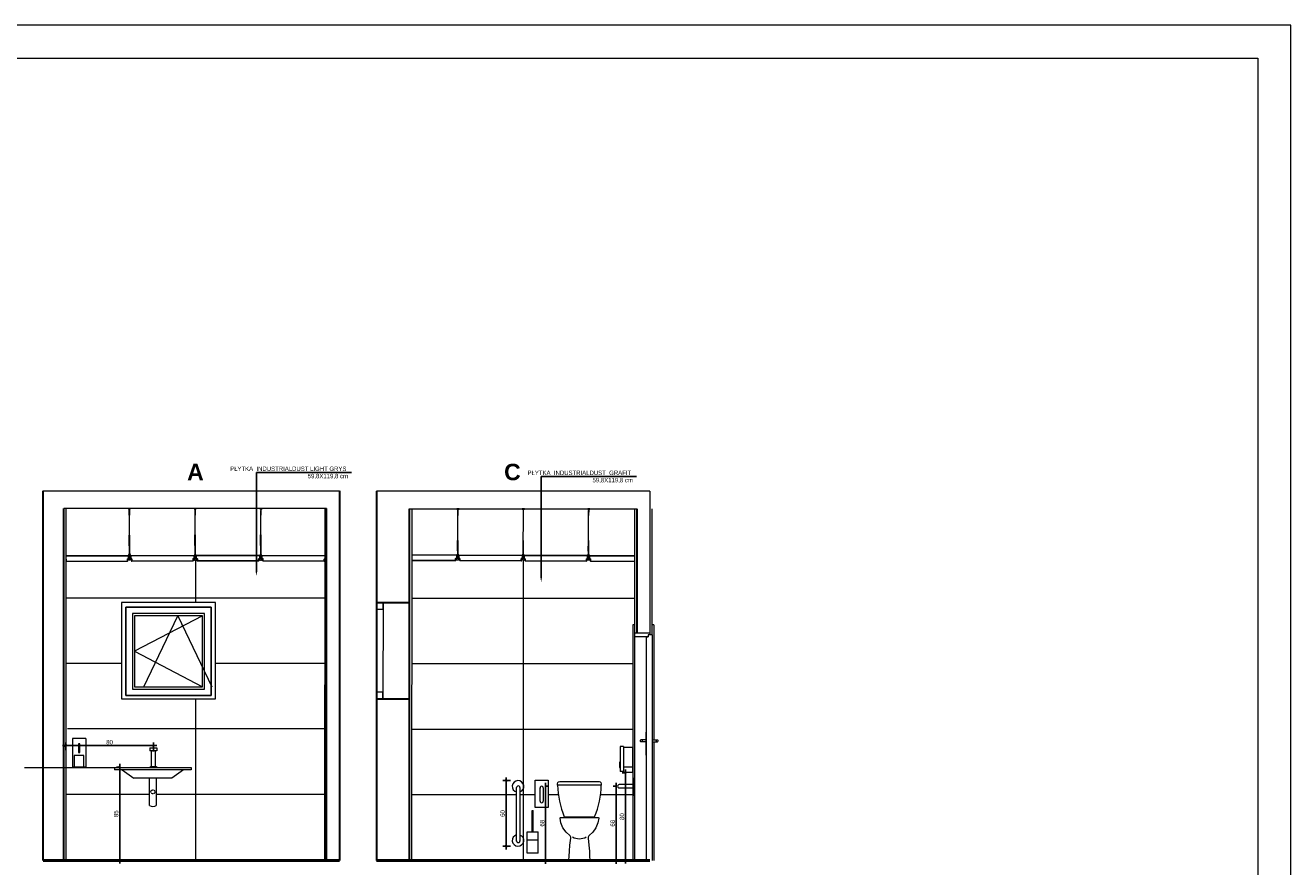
# Model space of a CAD drawing. Header units: millimetres. Extents: x -9038497 to 54128, y -10570064 to 59476.
# Tile 134 of 135: x 52971 to 54128, y 20553 to 21322. Entities that reach past the tile are written whole.
import ezdxf
from ezdxf import colors
from ezdxf.entities.mleader import LeaderData, LeaderLine
from ezdxf.math import Vec2, Vec3

# ---------------------------------------------------------------- set-up
doc = ezdxf.new("R2010")
doc.units = ezdxf.units.MM
doc.header["$LTSCALE"] = 0.8
doc.header["$PDMODE"] = 2
doc.linetypes.add('HIDDEN2', pattern=[0.1875, 0.125, -0.0625])
for name, color, linetype, lineweight in [('0 proj_drzwi', 4, 'Continuous', 0), ('0 proj_meble 00', 52, 'Continuous', 0), ('0 proj_schody', 2, 'Continuous', 18), ('0 proj_widok widok widok', 7, 'Continuous', 0), ('0 proj_wyposażenie sanitarne', 40, 'Continuous', 18), ('0 proj_ściany konstrukcyjne', 1, 'Continuous', 30), ('M_SCIANA konstrukcyjna', 1, 'Continuous', 50), ('SCIANY', 1, 'Continuous', 30), ('sciany - mur', 1, 'Continuous', 30), ('tynk', 252, 'Continuous', 5), ('wieszaki suf.p.', 253, 'Continuous', 5), ('WYPOSAZENIE_SANITARNE', 2, 'Continuous', 20)]:
    doc.layers.add(name, color=color, linetype=linetype, lineweight=lineweight)
doc.layers.add('HATCH', color=4, linetype='Continuous', lineweight=9, plot=False)
for name, color, linetype in [('SCHODY', 2, 'Continuous'), ('STOLARKA', 4, 'Continuous'), ('strop podw.', 3, 'Continuous')]:
    doc.layers.add(name, color=color, linetype=linetype)
doc.styles.get("Standard").update_dxf_attribs({"font": 'g12f13.shx', "width": 0.8, "height": 10})
doc.styles.add('WYMIAR-20', font='ARIALN.TTF', dxfattribs={"height": 4})
doc.styles.add('WYMIAR-50', font='ARIALN.TTF', dxfattribs={"height": 10})
doc.dimstyles.new('SKALA-20', dxfattribs={"dimscale": 2, "dimtxt": 2, "dimasz": 1, "dimexe": 1.5, "dimexo": 1.5, "dimgap": 0.6, "dimtad": 1, "dimdec": 1, "dimrnd": 0.5, "dimdsep": 46, "dimtxsty": 'WYMIAR-20', "dimblk": 'ARCHTICK', "dimcen": 1.2, "dimdle": 1.5, "dimclrd": 256, "dimclre": 256, "dimclrt": 256, "dimadec": 0, "dimazin": 0, "dimtfac": 0.5, "dimtdec": 1, "dimtix": 1, "dimtmove": 2, "dimatfit": 3, "dimfxl": 2, "dimfxlon": 1, "dimtolj": 1, "dimarcsym": 0})

# ---------------------------------------------------------------- blocks, each defined once
blk = doc.blocks.new('A$C604A1FD6')
at = {"color": 0, "ltscale": 60}
for p, q in [((0, 5), (0, 2)), ((1, 5), (1, 2)), ((60, 5), (60, 2))]:
    blk.add_line(p, q, dxfattribs=at)
blk.add_lwpolyline([(58, 2), (58, 0), (2, 0), (2, 2), (1, 2), (1, 5), (59, 5), (59, 2)], close=True, dxfattribs=at)
blk = doc.blocks.new('_ArchTick')
at = {"color": 0, "linetype": 'ByBlock', "const_width": 0.15}
blk.add_lwpolyline([(-0.5, -0.5), (0.5, 0.5)], dxfattribs=at)
blk = doc.blocks.new('*D2528')
at = {"layer": '0 proj_widok widok widok', "lineweight": -2, "transparency": 16777216}
for p, q in [((53057, 20643.5), (53054, 20643.5)), ((53057, 20555.5), (53057, 20646.5)), ((53057, 20558.5), (53054, 20558.5))]:
    blk.add_line(p, q, dxfattribs=at)
at = {"layer": 'Defpoints', "color": 0, "lineweight": 0, "transparency": 16777216}
for p in [(53057, 20643.5), (53058, 20643.5), (53058, 20558.5)]:
    blk.add_point(p, dxfattribs=at)
at = {"layer": '0 proj_widok widok widok', "lineweight": -2, "transparency": 16777216, "xscale": 2, "yscale": 2, "zscale": 2}
for p, rotation in [((53057, 20643.5), 90), ((53057, 20558.5), 270)]:
    blk.add_blockref('_ArchTick', p, dxfattribs=dict(at, rotation=rotation))
at = {"layer": '0 proj_widok widok widok', "lineweight": 0, "transparency": 16777216, "insert": (53053.7, 20601), "char_height": 4, "attachment_point": 5, "rotation": 90, "style": 'WYMIAR-20'}
blk.add_mtext('\\A1;85', dxfattribs=at)
blk = doc.blocks.new('poj na mydło fr')
at = {"layer": '0 proj_wyposażenie sanitarne', "lineweight": 0}
for p, q in [((-2399.6, 1962.8), (-2387.6, 1962.8)), ((-2399.6, 1962.8), (-2399.6, 1936.8)), ((-2387.6, 1962.8), (-2387.6, 1936.8)), ((-2387.6, 1936.8), (-2399.6, 1936.8))]:
    blk.add_line(p, q, dxfattribs=at)
for points in [[(-2394.2, 1957.7), (-2393.1, 1957.7), (-2393.1, 1949.8), (-2394.2, 1949.8)], [(-2397.9, 1947.2), (-2389.1, 1947.2), (-2389.1, 1936.8), (-2397.9, 1936.8)]]:
    blk.add_lwpolyline(points, close=True, dxfattribs=at)
blk = doc.blocks.new('ruria f')
at = {"layer": '0 proj_wyposażenie sanitarne'}
for p, q in [((4608.3, 2373.6), (4608.3, 2388.1)), ((4614.4, 2388.1), (4614.4, 2363.1)), ((4614.4, 2388.1), (4614.4, 2363.1)), ((4608.3, 2363.1), (4608.3, 2373.6))]:
    blk.add_line(p, q, dxfattribs=at)
at = {"layer": '0 proj_wyposażenie sanitarne', "linetype": 'HIDDEN2'}
blk.add_circle((4611.3, 2375.6), 1.85, dxfattribs=at)
at = {"layer": '0 proj_wyposażenie sanitarne'}
blk.add_arc((4611.3, 2367.3), 5.15, 233.1711, 306.8289, dxfattribs=at)
blk = doc.blocks.new('novawc front')
at = {"layer": '0 proj_wyposażenie sanitarne'}
for points in [[(2794.9, 1629.7), (2813, 1629.7), (2814, 1629.5), (2814.6, 1628.8), (2814.9, 1627.7), (2814.9, 1626.4), (2794.9, 1626.4), (2774.9, 1626.4), (2775, 1627.7), (2775.3, 1628.8), (2775.9, 1629.5), (2776.9, 1629.7), (2794.9, 1629.7)], [(2794.9, 1557.7), (2785.4, 1557.7), (2785.7, 1561.4), (2785.9, 1566), (2786.3, 1571.6), (2787.1, 1577.8), (2787.1, 1578.9), (2786.8, 1579.5), (2786.5, 1580), (2786.1, 1580.3), (2782.8, 1583.4), (2779.9, 1587.4), (2778, 1591.8), (2777.2, 1596.1), (2777.4, 1596.6), (2777.7, 1596.7), (2794.9, 1596.7), (2812.1, 1596.7), (2812.6, 1596.6), (2812.7, 1596.1), (2811.9, 1591.8), (2810, 1587.4), (2807.1, 1583.4), (2803.8, 1580.3), (2803.4, 1580), (2803.1, 1579.5), (2802.8, 1578.9), (2802.8, 1577.8), (2803.6, 1571.6), (2804, 1566), (2804.2, 1561.4), (2804.5, 1557.7), (2794.9, 1557.7)]]:
    blk.add_lwpolyline(points, close=True, dxfattribs=at)
for points in [[(2781, 1597.4), (2794.9, 1597.4), (2808.9, 1597.4)], [(2784, 1597.4), (2784, 1596.7)], [(2806, 1597.4), (2806, 1596.7)], [(2801.2, 1578.7), (2799.8, 1578), (2798.2, 1577.5), (2796.6, 1577.2), (2794.9, 1577.1), (2793.3, 1577.2), (2791.7, 1577.5), (2790.1, 1578), (2788.7, 1578.7)]]:
    blk.add_lwpolyline(points, dxfattribs=at)
at = {"layer": '0 proj_wyposażenie sanitarne', "linetype": 'Continuous'}
for centre, start, end in [((2852.7, 1627.6), 180.8626, 202.8109), ((2737.2, 1627.6), 337.1891, 359.1374)]:
    blk.add_arc(centre, 77.7, start, end, dxfattribs=at)
blk = doc.blocks.new('*D2529')
at = {"layer": '0 proj_widok widok widok', "lineweight": -2, "transparency": 16777216}
for p, q in [((53446.4, 20555.3), (53446.4, 20629.3)), ((53446.4, 20626.3), (53449.4, 20626.3)), ((53446.4, 20558.3), (53449.4, 20558.3))]:
    blk.add_line(p, q, dxfattribs=at)
at = {"layer": 'Defpoints', "color": 0, "lineweight": 0, "transparency": 16777216}
for p in [(53445.5, 20626.3), (53446.4, 20626.3), (53445.5, 20558.3)]:
    blk.add_point(p, dxfattribs=at)
at = {"layer": '0 proj_widok widok widok', "lineweight": -2, "transparency": 16777216, "xscale": 2, "yscale": 2, "zscale": 2}
for p, rotation in [((53446.4, 20626.3), 90), ((53446.4, 20558.3), 270)]:
    blk.add_blockref('_ArchTick', p, dxfattribs=dict(at, rotation=rotation))
at = {"layer": '0 proj_widok widok widok', "lineweight": 0, "transparency": 16777216, "insert": (53443.2, 20592.3), "char_height": 4, "attachment_point": 5, "rotation": 90, "style": 'WYMIAR-20'}
blk.add_mtext('\\A1;68', dxfattribs=at)
blk = doc.blocks.new('szczotka wc fr')
at = {"layer": '0 proj_wyposażenie sanitarne', "lineweight": 0}
for p, q in [((-2558, 1917.4), (-2557, 1917.4)), ((-2558, 1897.9), (-2558, 1917.4)), ((-2557, 1897.9), (-2557, 1917.4)), ((-2562.5, 1878.4), (-2562.5, 1897.9)), ((-2562.5, 1897.9), (-2552.5, 1897.9)), ((-2552.5, 1878.4), (-2552.5, 1897.9)), ((-2562.5, 1890.6), (-2552.5, 1890.6)), ((-2552.5, 1878.4), (-2562.5, 1878.4))]:
    blk.add_line(p, q, dxfattribs=at)
blk = doc.blocks.new('poj na papier tiol rz')
at = {"layer": '0 proj_wyposażenie sanitarne', "lineweight": 0}
for p, q in [((-2459.8, 1876.2), (-2459.8, 1853)), ((-2451.3, 1876.2), (-2459.8, 1876.2)), ((-2451.3, 1876.8), (-2448.3, 1876.8)), ((-2451.3, 1876.8), (-2451.3, 1854.2)), ((-2448.3, 1876.8), (-2448.3, 1854.2)), ((-2459.8, 1857.9), (-2451.3, 1857.9)), ((-2459.8, 1853), (-2451.3, 1853)), ((-2451.3, 1854.2), (-2448.4, 1854.2)), ((-2451.3, 1854.2), (-2451.3, 1853))]:
    blk.add_line(p, q, dxfattribs=at)
blk.add_lwpolyline([(-2448.3, 1862.7), (-2447.8, 1862.7), (-2447.8, 1857.6), (-2448.3, 1857.6)], close=True, dxfattribs=at)
blk = doc.blocks.new('*D2530')
at = {"layer": '0 proj_widok widok widok', "lineweight": -2, "transparency": 16777216}
for p, q in [((53519.4, 20555.4), (53519.4, 20641.4)), ((53520, 20638.4), (53516.4, 20638.4)), ((53520, 20558.4), (53516.4, 20558.4))]:
    blk.add_line(p, q, dxfattribs=at)
at = {"layer": 'Defpoints', "color": 0, "lineweight": 0, "transparency": 16777216}
for p in [(53519.4, 20638.4), (53523, 20638.4), (53523, 20558.4)]:
    blk.add_point(p, dxfattribs=at)
at = {"layer": '0 proj_widok widok widok', "lineweight": -2, "transparency": 16777216, "xscale": 2, "yscale": 2, "zscale": 2}
for p, rotation in [((53519.4, 20638.4), 90), ((53519.4, 20558.4), 270)]:
    blk.add_blockref('_ArchTick', p, dxfattribs=dict(at, rotation=rotation))
at = {"layer": '0 proj_widok widok widok', "lineweight": 0, "transparency": 16777216, "insert": (53516.2, 20598.4), "char_height": 4, "attachment_point": 5, "rotation": 90, "style": 'WYMIAR-20'}
blk.add_mtext('\\A1;80', dxfattribs=at)
blk = doc.blocks.new('*D2531')
at = {"layer": '0 proj_widok widok widok', "lineweight": -2, "transparency": 16777216}
for p, q in [((53511, 20555.3), (53511, 20629.3)), ((53511, 20626.3), (53508, 20626.3)), ((53511, 20558.3), (53508, 20558.3))]:
    blk.add_line(p, q, dxfattribs=at)
at = {"layer": 'Defpoints', "color": 0, "lineweight": 0, "transparency": 16777216}
for p in [(53511, 20626.3), (53511.9, 20626.3), (53511.9, 20558.3)]:
    blk.add_point(p, dxfattribs=at)
at = {"layer": '0 proj_widok widok widok', "lineweight": -2, "transparency": 16777216, "xscale": 2, "yscale": 2, "zscale": 2}
for p, rotation in [((53511, 20626.3), 90), ((53511, 20558.3), 270)]:
    blk.add_blockref('_ArchTick', p, dxfattribs=dict(at, rotation=rotation))
at = {"layer": '0 proj_widok widok widok', "lineweight": 0, "transparency": 16777216, "insert": (53507.7, 20592.3), "char_height": 4, "attachment_point": 5, "rotation": 90, "style": 'WYMIAR-20'}
blk.add_mtext('\\A1;68', dxfattribs=at)
blk = doc.blocks.new('*D2532')
at = {"layer": '0 proj_widok widok widok', "lineweight": -2, "transparency": 16777216}
for p, q in [((53414.3, 20631.2), (53407.3, 20631.2)), ((53410.3, 20634.2), (53410.3, 20568.2)), ((53414.3, 20571.2), (53407.3, 20571.2))]:
    blk.add_line(p, q, dxfattribs=at)
at = {"layer": 'Defpoints', "color": 0, "lineweight": 0, "transparency": 16777216}
for p in [(53421.6, 20631.2), (53410.3, 20571.2), (53421.6, 20571.2)]:
    blk.add_point(p, dxfattribs=at)
at = {"layer": '0 proj_widok widok widok', "lineweight": -2, "transparency": 16777216, "xscale": 2, "yscale": 2, "zscale": 2}
for p, rotation in [((53410.3, 20631.2), 90), ((53410.3, 20571.2), 270)]:
    blk.add_blockref('_ArchTick', p, dxfattribs=dict(at, rotation=rotation))
at = {"layer": '0 proj_widok widok widok', "lineweight": 0, "transparency": 16777216, "insert": (53407.1, 20601.2), "char_height": 4, "attachment_point": 5, "rotation": 90, "style": 'WYMIAR-20'}
blk.add_mtext('\\A1;60', dxfattribs=at)
blk = doc.blocks.new('klam lewa')
at = {"layer": '0 proj_drzwi'}
for p, q in [((-8431.2, 26524.9), (-8431.2, 26545.9)), ((-8431.2, 26545.9), (-8430.7, 26545.9)), ((-8431.2, 26538.8), (-8435.8, 26538.8)), ((-8431.2, 26536.9), (-8435.8, 26536.9)), ((-8434.7, 26536.9), (-8434.7, 26538.8)), ((-8430.7, 26524.9), (-8431.2, 26524.9))]:
    blk.add_line(p, q, dxfattribs=at)
blk.add_arc((-8434.9, 26537.9), 1.3, 132.6475, 226.9891, dxfattribs=at)
blk = doc.blocks.new('klam prawa')
at = {"layer": '0 proj_drzwi'}
for p, q in [((-8425.7, 26545.9), (-8425.2, 26545.9)), ((-8425.2, 26545.9), (-8425.2, 26524.9)), ((-8425.2, 26538.8), (-8420.6, 26538.8)), ((-8425.2, 26536.9), (-8420.6, 26536.9)), ((-8421.7, 26538.8), (-8421.7, 26536.9)), ((-8425.2, 26524.9), (-8425.7, 26524.9))]:
    blk.add_line(p, q, dxfattribs=at)
blk.add_arc((-8421.5, 26537.9), 1.3, 313.0109, 47.3525, dxfattribs=at)
blk = doc.blocks.new('*D2514')
at = {"layer": '0 proj_widok widok widok', "lineweight": -2, "transparency": 16777216}
for p, q in [((53090.8, 20663.2), (53004.7, 20663.2)), ((53007.7, 20659.2), (53007.7, 20666.2)), ((53087.8, 20659.2), (53087.8, 20666.2))]:
    blk.add_line(p, q, dxfattribs=at)
at = {"layer": 'Defpoints', "color": 0, "lineweight": 0, "transparency": 16777216}
for p in [(53007.7, 20663.2), (53007.7, 20643.3), (53087.8, 20643.3)]:
    blk.add_point(p, dxfattribs=at)
at = {"layer": '0 proj_widok widok widok', "lineweight": -2, "transparency": 16777216, "xscale": 2, "yscale": 2, "zscale": 2, "rotation": 180}
blk.add_blockref('_ArchTick', (53007.7, 20663.2), dxfattribs=at)
at = {"layer": '0 proj_widok widok widok', "lineweight": -2, "transparency": 16777216, "xscale": 2, "yscale": 2, "zscale": 2}
blk.add_blockref('_ArchTick', (53087.8, 20663.2), dxfattribs=at)
at = {"layer": '0 proj_widok widok widok', "lineweight": 0, "transparency": 16777216, "insert": (53047.7, 20666.4), "char_height": 4, "attachment_point": 5, "style": 'WYMIAR-20'}
blk.add_mtext('\\A1;80', dxfattribs=at)

msp = doc.modelspace()

# ---------------------------------------------------------------- linework, layer by layer
at = {"color": 1, "lineweight": 0, "ltscale": 40}
for p, q in [((52986.89, 20895.98), (53257.94, 20895.98)), ((53541.68, 20895.87), (53291.63, 20895.87)), ((53245.94, 20879.78), (53005.83, 20879.78)), ((53321.68, 20879.67), (53529.68, 20879.67))]:
    msp.add_line(p, q, dxfattribs=at)
at = {"color": 0, "ltscale": 60}
for p, q in [((53064.98, 20836.74), (53064.99, 20833.74)), ((53065.98, 20836.75), (53065.99, 20833.75)), ((53186, 20836.99), (53185.98, 20833.99)), ((53365.11, 20837.31), (53365.1, 20834.31)), ((53366.11, 20837.3), (53366.1, 20834.3)), ((53425.87, 20837.05), (53425.88, 20834.05)), ((53485.41, 20836.82), (53485.4, 20833.82)), ((53485.59, 20836.82), (53485.61, 20833.82))]:
    msp.add_line(p, q, dxfattribs=at)
at = {"lineweight": 0, "ltscale": 40}
for points in [[(53058.64, 20705.93), (53144.64, 20705.93), (53144.64, 20793.93), (53058.64, 20793.93)], [(53140.64, 20708.93), (53062.64, 20708.93), (53062.64, 20789.88), (53140.64, 20789.88)], [(53062.64, 20708.93), (53140.64, 20708.93), (53140.64, 20789.88), (53062.64, 20789.88)], [(53068.64, 20714.93), (53134.64, 20714.93), (53134.64, 20783.88), (53068.64, 20783.88)], [(53062.64, 20708.93), (53140.64, 20708.93), (53140.64, 20708.93), (53062.64, 20708.93)]]:
    msp.add_lwpolyline(points, close=True, dxfattribs=at)
at = {"color": 253, "lineweight": 0, "ltscale": 40}
for points in [[(53132.68, 20781.92), (53070.64, 20749.41), (53132.68, 20716.97)], [(53079.07, 20716.93), (53110.07, 20781.88), (53141.11, 20716.97)]]:
    msp.add_lwpolyline(points, dxfattribs=at)
msp.add_lwpolyline([(53070.64, 20716.93), (53132.64, 20716.93), (53132.64, 20781.88), (53070.64, 20781.88)], close=True, dxfattribs=at)
at = {"layer": '0 proj_drzwi'}
for p, q in [((53526.17, 20773.59), (53526.17, 20558.19)), ((53527.62, 20773.59), (53527.62, 20558.19)), ((53545.46, 20773.59), (53545.46, 20668.49)), ((53538.65, 20558.16), (53538.65, 20762.59)), ((53543.66, 20764.59), (53543.66, 20558.16)), ((53545.46, 20666.58), (53545.46, 20558.19))]:
    msp.add_line(p, q, dxfattribs=at)
at = {"layer": '0 proj_drzwi', "lineweight": 0}
for p, q in [((53527.62, 20773.59), (53526.17, 20773.59)), ((53545.46, 20773.59), (53543.49, 20773.59)), ((53541.66, 20766.04), (53527.62, 20766.04)), ((53540.12, 20762.68), (53527.62, 20762.68)), ((53538.65, 20762.59), (53540.15, 20762.59)), ((53543.66, 20764.59), (53540.15, 20764.59)), ((53540.15, 20764.59), (53540.15, 20762.59)), ((53541.65, 20766.04), (53541.65, 20764.58))]:
    msp.add_line(p, q, dxfattribs=at)
at = {"layer": '0 proj_meble 00', "lineweight": 0}
for p, q in [((53084.55, 20661.28), (53090.99, 20661.28)), ((53084.55, 20661.28), (53084.55, 20658.48)), ((53090.99, 20658.48), (53084.55, 20658.48)), ((53086.04, 20644.12), (53086.04, 20658.48)), ((53087.07, 20658.02), (53087.07, 20658.49)), ((53088.4, 20658.02), (53087.07, 20658.02)), ((53088.4, 20658.46), (53088.4, 20658.02)), ((53089.53, 20658.48), (53089.53, 20644.12)), ((53090.99, 20661.28), (53090.99, 20658.48)), ((53052.26, 20643.16), (53122.19, 20643.16)), ((53052.26, 20643.16), (53052.26, 20641.16)), ((53122.19, 20641.16), (53052.26, 20641.16)), ((53059.34, 20641.16), (53069.89, 20633.39)), ((53085.13, 20643.07), (53085.13, 20644.12)), ((53085.13, 20644.12), (53090.53, 20644.12)), ((53090.53, 20643.07), (53085.13, 20643.07)), ((53090.53, 20644.12), (53090.53, 20643.07)), ((53115.19, 20641.16), (53104.63, 20633.39)), ((53122.19, 20643.16), (53122.19, 20641.16)), ((53104.63, 20633.39), (53069.89, 20633.39))]:
    msp.add_line(p, q, dxfattribs=at)
at = {"layer": '0 proj_schody'}
for p, q in [((53527.15, 20633.18), (53526.15, 20633.18)), ((53526.15, 20633.18), (53526.15, 20617.8)), ((53527.15, 20617.8), (53527.15, 20633.21)), ((53419.88, 20576), (53419.88, 20624.99)), ((53422.88, 20624.99), (53422.88, 20576.05)), ((53441.26, 20612.36), (53441.26, 20624.67)), ((53444.26, 20624.62), (53444.26, 20612.41)), ((53513.63, 20624.58), (53526.15, 20624.58)), ((53526.15, 20627.58), (53513.68, 20627.58)), ((53526.15, 20617.8), (53527.15, 20617.8))]:
    msp.add_line(p, q, dxfattribs=at)
for centre, start, end in [((53421.38, 20624.98), 357.97246, 183.83315), ((53442.75, 20624.57), 357.97246, 183.83315), ((53513.73, 20626.08), 87.97246, 273.83315), ((53442.75, 20612.46), 176.16685, 2.02754), ((53421.38, 20576.1), 176.16685, 2.02754)]:
    msp.add_arc(centre, 1.5, start, end, dxfattribs=at)
at = {"layer": '0 proj_widok widok widok', "lineweight": 0}
for p, q in [((53126.33, 20832.71), (53126.33, 20793.93)), ((53425.77, 20832.43), (53425.77, 20558.24)), ((53245.94, 20798.05), (53007.78, 20798.05)), ((53323.75, 20797.93), (53527.68, 20797.93)), ((53058.57, 20738.25), (53007.75, 20738.25)), ((53245.94, 20738.25), (53144.64, 20738.25)), ((53323.75, 20738.13), (53526.17, 20738.13)), ((53527.62, 20738.13), (53527.68, 20738.13)), ((53126.33, 20705.93), (53126.33, 20558.32)), ((53244.42, 20678.45), (53009.23, 20678.45)), ((53323.75, 20678.33), (53526.17, 20678.33)), ((53527.62, 20678.33), (53527.68, 20678.33)), ((53052.32, 20643.02), (52969.87, 20643.02)), ((53084.3, 20618.65), (53007.68, 20618.65)), ((53244.42, 20618.65), (53090.48, 20618.65)), ((53323.75, 20618.53), (53419.88, 20618.53)), ((53422.88, 20618.53), (53436.77, 20618.53)), ((53448.77, 20618.53), (53457.9, 20618.53)), ((53496.7, 20618.53), (53526.17, 20618.53)), ((53245.91, 20558.85), (53005.59, 20558.85))]:
    msp.add_line(p, q, dxfattribs=at)
for points in [[(52027.61, 19847.52), (54127.61, 19847.52), (54127.61, 21321.52), (52027.61, 21321.52)], [(52187.61, 21291.52), (54097.61, 21291.52), (54097.61, 19877.52), (52187.61, 19877.52)]]:
    msp.add_lwpolyline(points, close=True, dxfattribs=at)
at = {"layer": '0 proj_ściany konstrukcyjne'}
for p, q in [((52986.89, 20558.36), (52986.89, 20895.98)), ((53005.83, 20558.36), (53005.83, 20879.78))]:
    msp.add_line(p, q, dxfattribs=at)
at = {"layer": '0 proj_ściany konstrukcyjne', "lineweight": 30}
for p, q in [((53257.94, 20895.98), (53257.94, 20558.36)), ((53245.94, 20558.36), (53245.94, 20879.78))]:
    msp.add_line(p, q, dxfattribs=at)
at = {"layer": 'HATCH', "color": 252}
msp.add_lwpolyline([(52027.61, 19847.52), (54127.61, 19847.52), (54127.61, 21321.52), (52027.61, 21321.52)], close=True, dxfattribs=at)
at = {"layer": 'M_SCIANA konstrukcyjna'}
for p, q in [((53257.94, 20558.36), (52986.89, 20558.36)), ((53291.63, 20558.24), (53541.68, 20558.24))]:
    msp.add_line(p, q, dxfattribs=at)
at = {"layer": 'SCIANY', "ltscale": 40}
for p, q in [((53291.63, 20895.87), (53291.63, 20558.24)), ((53321.63, 20879.67), (53321.63, 20558.24)), ((53529.68, 20879.67), (53529.68, 20766.04)), ((53291.63, 20793.93), (53321.49, 20793.93)), ((53291.63, 20705.98), (53321.49, 20705.98))]:
    msp.add_line(p, q, dxfattribs=at)
at = {"layer": 'sciany - mur', "lineweight": 0, "ltscale": 40}
msp.add_line((53541.68, 20895.87), (53541.68, 20764.59), dxfattribs=at)
at = {"layer": 'STOLARKA', "color": 5, "lineweight": 0}
for points in [[(53297.68, 20706.05), (53291.68, 20706.05), (53291.77, 20793.89), (53297.77, 20793.89)], [(53291.73, 20793.89), (53291.73, 20787.89), (53297.73, 20787.89), (53297.73, 20793.89)], [(53291.61, 20711.99), (53291.61, 20705.99), (53297.61, 20705.99), (53297.61, 20711.99)]]:
    msp.add_lwpolyline(points, close=True, dxfattribs=at)
at = {"layer": 'strop podw.', "ltscale": 60}
for points in [[(53007.8, 20833.54), (53007.99, 20833.54), (53008, 20831.54), (53064, 20831.74), (53063.99, 20833.74), (53064.99, 20833.74), (53064.98, 20836.74), (53007.8, 20836.54)], [(53244.51, 20836.74), (53187, 20836.98), (53186.98, 20833.98), (53187.98, 20833.98), (53187.98, 20831.98), (53243.97, 20831.75), (53243.98, 20833.75), (53244.51, 20833.74)], [(53323.75, 20832.48), (53364.09, 20832.31), (53364.1, 20834.31), (53365.1, 20834.31), (53365.11, 20837.31), (53323.75, 20837.48)], [(53527.68, 20836.64), (53486.41, 20836.81), (53486.4, 20833.81), (53487.4, 20833.81), (53487.39, 20831.81), (53527.68, 20831.64)]]:
    msp.add_lwpolyline(points, dxfattribs=at)
at = {"layer": 'tynk', "lineweight": 0, "ltscale": 40}
for p, q in [((53212.17, 20896.09), (53212.17, 20895.98)), ((53007.83, 20879.78), (53007.64, 20558.36)), ((53244.53, 20879.78), (53244.36, 20558.36)), ((53323.92, 20879.64), (53323.73, 20558.21)), ((53527.68, 20879.67), (53527.68, 20558.24)), ((53543.43, 20879.59), (53543.5, 20764.59))]:
    msp.add_line(p, q, dxfattribs=at)
at = {"layer": 'wieszaki suf.p.'}
for p, q in [((53065.99, 20838.76), (53065.86, 20878.47)), ((53126, 20838.89), (53126, 20878.15)), ((53185.97, 20838.89), (53186.1, 20878.22)), ((53366.07, 20839.2), (53366.2, 20878.54)), ((53425.89, 20839.2), (53426.02, 20878.32)), ((53485.62, 20838.97), (53485.74, 20878.09)), ((53065.97, 20846.76), (53065.99, 20838.76)), ((53125.99, 20846.89), (53126, 20838.89)), ((53185.99, 20846.88), (53185.97, 20838.89)), ((53366.1, 20847.2), (53366.07, 20839.2)), ((53425.92, 20847.2), (53425.89, 20839.2)), ((53485.64, 20846.96), (53485.62, 20838.97))]:
    msp.add_line(p, q, dxfattribs=at)
at = {"layer": 'wieszaki suf.p.', "linetype": 'Continuous'}
for p, q in [((53065.76, 20845.96), (53065.73, 20855.67)), ((53066.16, 20845.96), (53066.13, 20855.67)), ((53125.8, 20846.09), (53125.8, 20855.8)), ((53126.2, 20846.09), (53126.2, 20855.8)), ((53185.8, 20846.08), (53185.83, 20855.8)), ((53186.2, 20846.08), (53186.23, 20855.79)), ((53365.9, 20841.1), (53365.93, 20850.82)), ((53366.3, 20841.1), (53366.33, 20850.82)), ((53425.72, 20841.1), (53425.75, 20850.82)), ((53426.12, 20841.1), (53426.15, 20850.82)), ((53485.44, 20840.87), (53485.48, 20850.58)), ((53485.84, 20840.87), (53485.88, 20850.58))]:
    msp.add_line(p, q, dxfattribs=at)
at = {"layer": 'wieszaki suf.p.'}
for points in [[(53065.98, 20873.78), (53065.78, 20873.78), (53065.76, 20879.58), (53064.86, 20879.58), (53064.85, 20879.78), (53066.85, 20879.78), (53066.86, 20879.58), (53065.96, 20879.58)], [(53125.9, 20873.76), (53126.1, 20873.76), (53126.1, 20879.56), (53127, 20879.56), (53127, 20879.76), (53125, 20879.76), (53125, 20879.56), (53125.9, 20879.56)], [(53185.98, 20873.77), (53186.18, 20873.77), (53186.2, 20879.57), (53187.1, 20879.57), (53187.1, 20879.77), (53185.1, 20879.77), (53185.1, 20879.57), (53186, 20879.57)], [(53366.11, 20873.57), (53366.31, 20873.57), (53366.33, 20879.37), (53367.23, 20879.36), (53367.23, 20879.56), (53365.23, 20879.57), (53365.23, 20879.37), (53366.13, 20879.37)], [(53425.93, 20873.52), (53426.13, 20873.52), (53426.15, 20879.32), (53427.05, 20879.32), (53427.05, 20879.52), (53425.05, 20879.53), (53425.05, 20879.33), (53425.95, 20879.32)], [(53485.73, 20873.6), (53485.93, 20873.6), (53485.95, 20879.4), (53486.85, 20879.4), (53486.85, 20879.6), (53484.85, 20879.6), (53484.85, 20879.4), (53485.75, 20879.4)]]:
    msp.add_lwpolyline(points, close=True, dxfattribs=at)
for points in [[(53065.39, 20837.84), (53065.62, 20837.84), (53065.63, 20835.59, 0.3097473), (53066.38, 20835.6), (53066.37, 20837.84), (53066.6, 20837.85), (53066.62, 20834.05, 0.0501991), (53066.65, 20833.56, 0.4627291), (53066.95, 20833.5), (53067.3, 20833.8, -0.5914466), (53067.47, 20833.73), (53067.47, 20832.83, -0.3364756), (53067.34, 20832.69), (53067.06, 20832.69), (53067.06, 20832.88), (53066.4, 20832.88), (53066.4, 20832.69), (53065.63, 20832.68), (53065.63, 20832.88), (53064.96, 20832.88), (53064.97, 20832.68), (53064.69, 20832.68, -0.3364756), (53064.55, 20832.82), (53064.55, 20833.72, -0.5914466), (53064.71, 20833.79), (53065.07, 20833.49, 0.4627291), (53065.37, 20833.56, 0.0501991), (53065.4, 20834.05)], [(53065.62, 20837.84), (53065.62, 20838.6, -0.4406767), (53066.37, 20838.6), (53066.38, 20835.6, -0.3097473), (53065.63, 20835.59)], [(53126.6, 20837.97), (53126.37, 20837.97), (53126.37, 20835.73, -0.3097473), (53125.62, 20835.73), (53125.62, 20837.97), (53125.39, 20837.97), (53125.39, 20834.18, -0.0501991), (53125.35, 20833.69, -0.4627291), (53125.05, 20833.62), (53124.7, 20833.93, 0.5914466), (53124.53, 20833.86), (53124.53, 20832.95, 0.3364756), (53124.67, 20832.82), (53124.95, 20832.82), (53124.95, 20833.01), (53125.61, 20833.01), (53125.61, 20832.82), (53126.38, 20832.82), (53126.38, 20833.01), (53127.04, 20833.01), (53127.04, 20832.82), (53127.32, 20832.82, 0.3364756), (53127.46, 20832.95), (53127.46, 20833.86, 0.5914466), (53127.29, 20833.93), (53126.94, 20833.62, -0.4627291), (53126.64, 20833.69, -0.0501991), (53126.6, 20834.18)], [(53126.37, 20837.97), (53126.37, 20838.73, 0.4406767), (53125.62, 20838.73), (53125.62, 20835.73, 0.3097473), (53126.37, 20835.73)], [(53186.57, 20837.96), (53186.34, 20837.97), (53186.33, 20835.72, -0.3097473), (53185.58, 20835.72), (53185.59, 20837.97), (53185.36, 20837.97), (53185.34, 20834.18, -0.0501991), (53185.31, 20833.69, -0.4627291), (53185.01, 20833.62), (53184.66, 20833.93, 0.5914466), (53184.49, 20833.86), (53184.48, 20832.95, 0.3364756), (53184.62, 20832.81), (53184.9, 20832.81), (53184.9, 20833.01), (53185.56, 20833.01), (53185.56, 20832.81), (53186.33, 20832.81), (53186.33, 20833), (53186.99, 20833), (53186.99, 20832.81), (53187.27, 20832.8, 0.3364756), (53187.41, 20832.94), (53187.41, 20833.85, 0.5914466), (53187.24, 20833.92), (53186.89, 20833.61, -0.4627291), (53186.59, 20833.68, -0.0501991), (53186.56, 20834.17)], [(53186.34, 20837.97), (53186.34, 20838.72, 0.4406767), (53185.59, 20838.72), (53185.58, 20835.72, 0.3097473), (53186.33, 20835.72)], [(53366.68, 20838.28), (53366.44, 20838.28), (53366.44, 20836.04, -0.3097473), (53365.68, 20836.04), (53365.69, 20838.29), (53365.46, 20838.29), (53365.45, 20834.49, -0.0501991), (53365.41, 20834.01, -0.4627291), (53365.11, 20833.94), (53364.76, 20834.24, 0.5914466), (53364.59, 20834.18), (53364.59, 20833.27, 0.3364756), (53364.73, 20833.13), (53365, 20833.13), (53365, 20833.33), (53365.67, 20833.32), (53365.67, 20833.13), (53366.43, 20833.13), (53366.44, 20833.32), (53367.1, 20833.32), (53367.1, 20833.12), (53367.37, 20833.12, 0.3364756), (53367.51, 20833.26), (53367.52, 20834.17, 0.5914466), (53367.35, 20834.23), (53367, 20833.93, -0.4627291), (53366.69, 20834, -0.0501991), (53366.66, 20834.49)], [(53366.44, 20838.28), (53366.45, 20839.04, 0.4406767), (53365.69, 20839.04), (53365.68, 20836.04, 0.3097473), (53366.44, 20836.04)], [(53426.49, 20838.28), (53426.26, 20838.28), (53426.26, 20836.04, -0.3097473), (53425.5, 20836.04), (53425.51, 20838.29), (53425.28, 20838.29), (53425.27, 20834.49, -0.0501991), (53425.23, 20834.01, -0.4627291), (53424.93, 20833.94), (53424.58, 20834.24, 0.5914466), (53424.41, 20834.18), (53424.41, 20833.27, 0.3364756), (53424.55, 20833.13), (53424.82, 20833.13), (53424.82, 20833.33), (53425.49, 20833.32), (53425.48, 20833.13), (53426.25, 20833.13), (53426.25, 20833.32), (53426.92, 20833.32), (53426.92, 20833.12), (53427.19, 20833.12, 0.3364756), (53427.33, 20833.26), (53427.34, 20834.17, 0.5914466), (53427.17, 20834.23), (53426.81, 20833.93, -0.4627291), (53426.51, 20834, -0.0501991), (53426.48, 20834.49)], [(53426.26, 20838.28), (53426.27, 20839.04, 0.4406767), (53425.51, 20839.04), (53425.5, 20836.04, 0.3097473), (53426.26, 20836.04)], [(53486.22, 20838.05), (53485.99, 20838.05), (53485.98, 20835.8, -0.3097473), (53485.23, 20835.8), (53485.24, 20838.05), (53485.01, 20838.05), (53484.99, 20834.26, -0.0501991), (53484.96, 20833.77, -0.4627291), (53484.66, 20833.7), (53484.3, 20834.01, 0.5914466), (53484.14, 20833.94), (53484.13, 20833.04, 0.3364756), (53484.27, 20832.9), (53484.55, 20832.9), (53484.55, 20833.09), (53485.21, 20833.09), (53485.21, 20832.89), (53485.98, 20832.89), (53485.98, 20833.09), (53486.64, 20833.08), (53486.64, 20832.89), (53486.92, 20832.89, 0.3364756), (53487.06, 20833.02), (53487.06, 20833.93, 0.5914466), (53486.89, 20834), (53486.54, 20833.7, -0.4627291), (53486.24, 20833.77, -0.0501991), (53486.21, 20834.26)], [(53485.99, 20838.05), (53485.99, 20838.8, 0.4406767), (53485.24, 20838.81), (53485.23, 20835.8, 0.3097473), (53485.98, 20835.8)]]:
    msp.add_lwpolyline(points, format="xyb", close=True, dxfattribs=at)
at = {"layer": 'WYPOSAZENIE_SANITARNE'}
for p, q in [((53436.77, 20631.75), (53448.77, 20631.75)), ((53436.77, 20606.75), (53436.77, 20631.75)), ((53448.77, 20631.75), (53448.77, 20606.75)), ((53448.77, 20606.75), (53436.77, 20606.75)), ((53419.8, 20574.95), (53419.8, 20574.95))]:
    msp.add_line(p, q, dxfattribs=at)
for centre, start, end in [((53421.16, 20625.95), 289.07458, 255.88577), ((53421.16, 20576.56), 104.11423, 70.92542)]:
    msp.add_arc(centre, 5.26, start, end, dxfattribs=at)

# ---------------------------------------------------------------- block references
at = {"layer": '0 proj_widok widok widok', "xscale": -1}
for name, p in [('klam prawa', (45112.94, -5870.32)), ('klam lewa', (45112.96, -5870.32))]:
    msp.add_blockref(name, p, dxfattribs=at)
at = {"layer": '0 proj_widok widok widok', "lineweight": 0, "xscale": -1}
for name, p in [('poj na mydło fr', (50626.3, 18707.04)), ('poj na papier tiol rz', (51066.17, 18785.51))]:
    msp.add_blockref(name, p, dxfattribs=at)
at = {"layer": '0 proj_widok widok widok', "lineweight": 0}
msp.add_blockref('szczotka wc fr', (55991.95, 18686.48), dxfattribs=at)
at = {"layer": 'SCHODY'}
msp.add_blockref('ruria f', (48476.04, 18245.34), dxfattribs=at)
at = {"layer": 'strop podw.', "ltscale": 60, "xscale": -1}
for p, rotation in [((53126.02, 20831.99), 0.2022947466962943), ((53426.08, 20832.05), 359.7629347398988), ((53485.8, 20831.82), 359.7629347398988)]:
    msp.add_blockref('A$C604A1FD6', p, dxfattribs=dict(at, rotation=rotation))
at = {"layer": 'strop podw.', "ltscale": 60}
msp.add_blockref('A$C604A1FD6', (53126, 20831.99), dxfattribs=at)
at = {"layer": 'WYPOSAZENIE_SANITARNE'}
msp.add_blockref('novawc front', (50682.36, 19000.71), dxfattribs=at)

# ---------------------------------------------------------------- texts
at = {"layer": '0 proj_widok widok widok', "lineweight": 0}
for s, width, gutter_width, insert, char_height, attachment_point, style in [('{\\fArial Unicode MS|b1|i0|c238|p34;A}', 21.4671, 50, (53118.65, 20920.78), 15, 1, 'WYMIAR-50'), ('PŁYTKA  INDUSTRIALDUST LIGHT GRYS  59,8X119,8 cm  ', 95.0902, 20, (53265.77, 20918.26), 4, 3, 'WYMIAR-20'), ('{\\fArial Unicode MS|b1|i0|c238|p34;C}', 21.4671, 50, (53408.45, 20920.78), 15, 1, 'WYMIAR-50'), ('PŁYTKA  INDUSTRIALDUST  GRAFIT  59,8X119,8 cm  ', 88.0267, 20, (53526.12, 20914.55), 4, 3, 'WYMIAR-20')]:
    msp.add_mtext_dynamic_manual_height_columns(s, width=width, gutter_width=gutter_width, heights=[0], dxfattribs=dict(at, insert=insert, char_height=char_height, attachment_point=attachment_point, style=style))

# ---------------------------------------------------------------- dimensions: what is measured, and where the dimension line sits
dim = msp.add_linear_dim(base=(53007.69, 20663.15), p1=(53087.79, 20643.29), p2=(53007.69, 20643.29), dimstyle='SKALA-20', dxfattribs=at)
dim.commit()
dim.dimension.update_dxf_attribs({"geometry": '*D2514', "text_midpoint": (53047.74, 20666.4)})
for base, p1, p2, picture, middle in [((53056.97, 20643.5), (53058.01, 20558.5), (53058.01, 20643.5), '*D2528', (53053.73, 20601)), ((53410.32, 20571.2), (53421.65, 20631.2), (53421.65, 20571.2), '*D2532', (53407.08, 20601.2))]:
    dim = msp.add_linear_dim(base=base, p1=p1, p2=p2, angle=90, dimstyle='SKALA-20', dxfattribs=at)
    dim.commit()
    dim.dimension.update_dxf_attribs({"geometry": picture, "text_midpoint": middle})
for p1, p2, distance, picture, middle in [((53522.99, 20558.44), (53522.99, 20638.44), 3.6, '*D2530', (53516.15, 20598.44)), ((53445.49, 20558.29), (53445.49, 20626.29), -0.94, '*D2529', (53443.19, 20592.29)), ((53511.91, 20558.29), (53511.91, 20626.29), 0.94, '*D2531', (53507.73, 20592.29))]:
    dim = msp.add_aligned_dim(p1=p1, p2=p2, distance=distance, dimstyle='SKALA-20', dxfattribs=at)
    dim.commit()
    dim.dimension.update_dxf_attribs({"geometry": picture, "text_midpoint": middle})

# ---------------------------------------------------------------- leaders
ml = msp.add_multileader_mtext('Standard', dxfattribs=at)
ml.set_content('', color=256)
ml.set_leader_properties()
ml.build(insert=Vec2(0, 0))
ml.multileader.update_dxf_attribs({"text_right_attachment_type": 6, "dogleg_length": 0.36})
ctx = ml.context
ctx.base_point, ctx.plane_origin = Vec3(53269.06, 20912.91), Vec3(53171.7, 20942.12)
ctx.right_attachment = 6
notes = []
notes.append((ctx, [(0, (1, 1, 0), (53181.99, 20912.91), (1, 0), 87.07, [(0, [(53181.95, 20818.1)], 0, [])])]))
ctx.mtext.insert, ctx.mtext.flow_direction = Vec3(53271.06, 20914.91), 5
ml = msp.add_multileader_mtext('Standard', dxfattribs=at)
ml.set_content('', color=256)
ml.set_leader_properties()
ml.build(insert=Vec2(0, 0))
ml.multileader.update_dxf_attribs({"text_right_attachment_type": 6, "dogleg_length": 0.36})
ctx = ml.context
ctx.base_point, ctx.plane_origin = Vec3(53529.41, 20909.19), Vec3(53432.05, 20938.41)
ctx.right_attachment = 6
notes.append((ctx, [(0, (1, 1, 0), (53442.34, 20909.19), (1, 0), 87.07, [(0, [(53442.35, 20812.67)], 0, [])])]))
ctx.mtext.insert, ctx.mtext.flow_direction = Vec3(53531.41, 20911.19), 5
for ctx, leaders in notes:
    for number, flags, end, landing, length, lines in leaders:
        leader = LeaderData()
        leader.index, (leader.has_last_leader_line, leader.has_dogleg_vector, leader.attachment_direction) = number, flags
        leader.last_leader_point, leader.dogleg_vector, leader.dogleg_length = Vec3(end), Vec3(landing), length
        for number, points, colour, breaks in lines:
            line = LeaderLine()
            line.index, line.vertices, line.color, line.breaks = number, Vec3.list(points), colors.encode_raw_color(colour), breaks
            leader.lines.append(line)
        ctx.leaders.append(leader)

doc.saveas('drawing.dxf')
